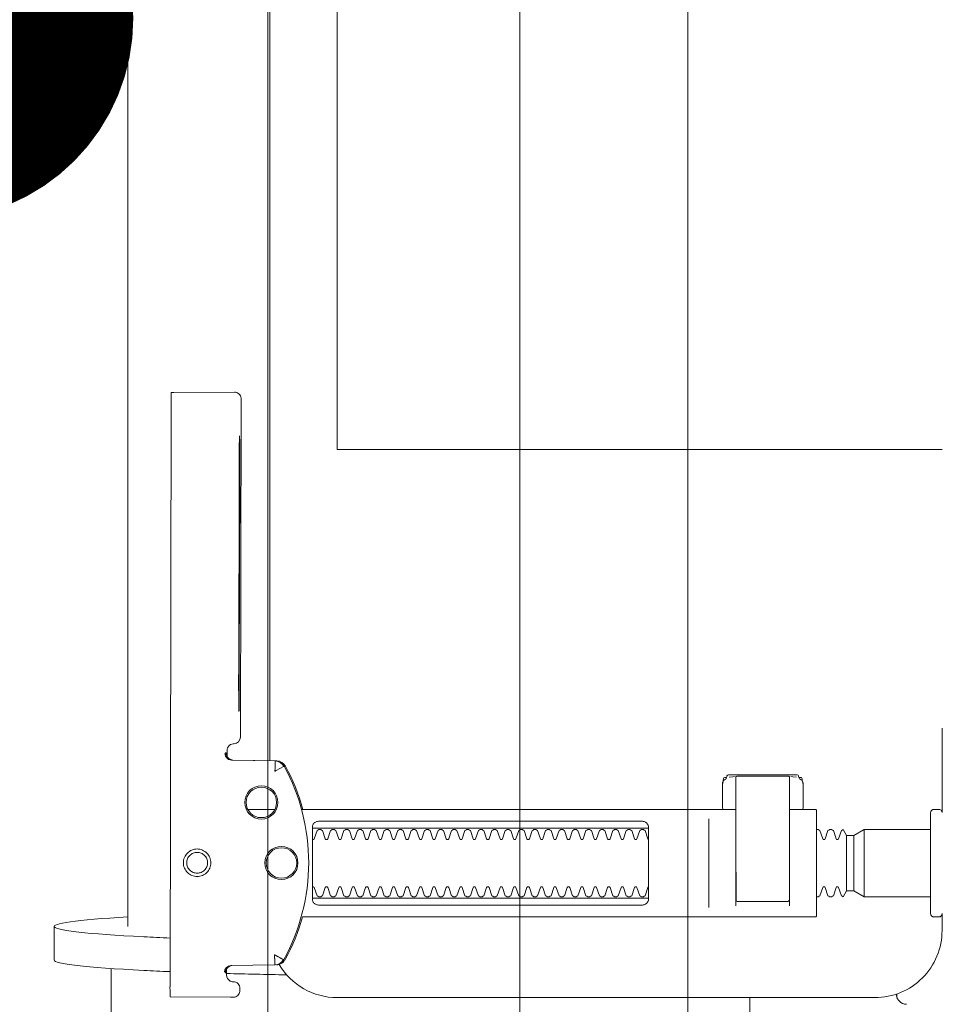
# Model space of a CAD drawing. Header units: millimetres. Extents: x -6792 to 22441, y -13430 to 4653.
# Tile 58 of 256: x -4151 to -4137, y -9941 to -9927. Entities that reach past the tile are written whole.
import ezdxf
from ezdxf import colors
from ezdxf.entities.mleader import LeaderData, LeaderLine
from ezdxf.math import Vec2, Vec3

# ---------------------------------------------------------------- set-up
doc = ezdxf.new("R2010")
doc.units = ezdxf.units.MM
doc.layers.add('_A_OCIEPLENIE_WNĘTRZA', color=7, linetype='BATTING', lineweight=0, true_color=0x595959)
doc.layers.add('_A_OPIS', color=253, linetype='Continuous', lineweight=9)
doc.layers.add('_A_ŚCIANY WEWNĘTRZNE', color=7, linetype='Continuous', lineweight=13)
doc.styles.get("Standard").update_dxf_attribs({"font": 'arial.ttf'})
doc.linetypes.add('BATTING', pattern='A,0.0001,-0.1,[134,ltypeshp.shx,S=0.1,R=0,X=-0.1,Y=0],-0.2,[134,ltypeshp.shx,S=0.1,R=180,X=0.1,Y=0],-0.1', length=0.4001)

# ---------------------------------------------------------------- blocks, each defined once
blk = doc.blocks.new('_Dot')
at = {"color": 0, "linetype": 'ByBlock', "lineweight": -2}
blk.add_line((-0.5, 0), (-1, 0), dxfattribs=at)
at = {"color": 0, "linetype": 'ByBlock', "const_width": 0.5}
blk.add_lwpolyline([(-0.25, 0, 1), (0.25, 0, 1)], format="xyb", close=True, dxfattribs=at)

msp = doc.modelspace()

# ---------------------------------------------------------------- linework, layer by layer
at = {"lineweight": 0}
for points in [[(-4147.009, -9911.99), (-4147.009, -9937.66)], [(-4137.009, -9933.03), (-4146.009, -9933.03), (-4146.009, -9911.99)], [(-4149.121, -9940.124), (-4149.121, -9925.637), (-4149.111, -9925.218), (-4149.082, -9924.799), (-4149.033, -9924.383), (-4148.965, -9923.969), (-4148.878, -9923.559), (-4148.771, -9923.153), (-4148.646, -9922.753), (-4148.502, -9922.359), (-4148.34, -9921.972), (-4148.161, -9921.593), (-4147.963, -9921.223), (-4147.749, -9920.863), (-4147.518, -9920.512), (-4147.271, -9920.173), (-4147.009, -9919.846)], [(-4148.495, -9941.022), (-4148.478, -9932.331)], [(-4147.467, -9933.378), (-4147.473, -9936.378)], [(-4147.464, -9936.378), (-4147.458, -9933.378)], [(-4146.906, -9937.662), (-4147.561, -9937.649), (-4147.577, -9937.648), (-4147.592, -9937.643), (-4147.606, -9937.637), (-4147.62, -9937.628), (-4147.632, -9937.618), (-4147.642, -9937.605), (-4147.649, -9937.591), (-4147.655, -9937.577), (-4147.663, -9937.531), (-4147.663, -9937.563), (-4147.663, -9937.578)], [(-4140.271, -9938.383), (-4140.277, -9938.35), (-4140.277, -9938.003), (-4140.276, -9937.992), (-4140.274, -9937.982), (-4140.266, -9937.972), (-4140.264, -9937.962), (-4140.264, -9937.945), (-4140.263, -9937.935), (-4140.261, -9937.924), (-4140.254, -9937.913), (-4140.241, -9937.908), (-4140.214, -9937.908), (-4140.212, -9937.894), (-4140.209, -9937.884), (-4140.203, -9937.876), (-4140.188, -9937.87), (-4139.164, -9937.87), (-4139.152, -9937.875), (-4139.144, -9937.884), (-4139.138, -9937.908), (-4139.112, -9937.908), (-4139.102, -9937.911), (-4139.094, -9937.918), (-4139.091, -9937.929), (-4139.089, -9937.945), (-4139.089, -9937.958), (-4139.087, -9937.972), (-4139.079, -9937.98), (-4139.077, -9937.99), (-4139.077, -9938.003), (-4139.077, -9938.35), (-4139.082, -9938.383)], [(-4140.276, -9938.012), (-4140.261, -9937.955), (-4140.217, -9937.921)], [(-4140.176, -9937.906), (-4140.122, -9937.897), (-4140.096, -9937.896)], [(-4139.257, -9937.896), (-4139.231, -9937.897), (-4139.177, -9937.906)], [(-4139.136, -9937.921), (-4139.092, -9937.955), (-4139.077, -9938.012)], [(-4147.338, -9938.383), (-4146.933, -9938.383)], [(-4146.538, -9938.383), (-4140.077, -9938.383)], [(-4140.477, -9938.525), (-4140.477, -9939.841)], [(-4140.077, -9939.816), (-4140.077, -9938.709), (-4140.077, -9938.55)], [(-4141.477, -9938.663), (-4146.277, -9938.663)], [(-4138.167, -9938.683), (-4138.167, -9939.683)], [(-4138.429, -9939.593), (-4138.429, -9938.773)], [(-4138.322, -9938.773), (-4138.322, -9939.593)], [(-4146.277, -9939.703), (-4141.477, -9939.703)], [(-4139.277, -9939.816), (-4139.277, -9939.733), (-4139.286, -9939.75), (-4139.297, -9939.753)], [(-4150.221, -9940.124), (-4150.221, -9940.624)], [(-4149.371, -9940.75), (-4149.371, -9942.122)], [(-4147.67, -9940.776), (-4147.67, -9940.791), (-4147.67, -9940.821), (-4147.661, -9940.776), (-4147.655, -9940.76), (-4147.646, -9940.746), (-4147.635, -9940.734), (-4147.622, -9940.723), (-4147.608, -9940.715), (-4147.592, -9940.709), (-4147.576, -9940.706)], [(-4139.871, -9941.183), (-4139.871, -9942.122)], [(-4137.679, -9941.184), (-4137.683, -9941.171), (-4137.685, -9941.159), (-4137.687, -9941.145), (-4137.688, -9941.131)]]:
    msp.add_lwpolyline(points, dxfattribs=at)
for points in [[(-4147.647, -9937.595), (-4147.647, -9937.507), (-4147.645, -9937.486), (-4147.638, -9937.466), (-4147.627, -9937.447), (-4147.613, -9937.432), (-4147.595, -9937.419), (-4147.576, -9937.411), (-4147.556, -9937.407, 0.002299), (-4147.544, -9937.407, 0.40455), (-4147.447, -9937.307), (-4147.437, -9932.328), (-4147.437, -9932.31), (-4147.437, -9932.294), (-4147.437, -9932.282), (-4147.438, -9932.266), (-4147.442, -9932.248), (-4147.448, -9932.231), (-4147.458, -9932.216), (-4147.471, -9932.203), (-4147.485, -9932.192), (-4147.502, -9932.184), (-4147.519, -9932.179), (-4147.537, -9932.178), (-4148.437, -9932.18), (-4148.476, -9932.181)], [(-4137.009, -9937.176), (-4137.009, -9938.431, 0.405519), (-4137.059, -9938.383), (-4137.129, -9938.383, 0.414214), (-4137.179, -9938.433), (-4137.179, -9939.933, 0.414214), (-4137.129, -9939.983), (-4137.059, -9939.983, 0.405519), (-4137.009, -9939.934), (-4137.009, -9940.183, -0.414214), (-4138.009, -9941.183), (-4146.009, -9941.183, -0.266001), (-4146.871, -9940.689)], [(-4147.685, -9940.806), (-4147.678, -9940.77), (-4147.658, -9940.738), (-4147.626, -9940.716), (-4147.59, -9940.706), (-4146.935, -9940.696), (-4146.929, -9940.696, 0.265347), (-4146.802, -9940.618, 0.125711), (-4146.432, -9939.18, 0.125711), (-4146.796, -9937.741, 0.26954), (-4146.925, -9937.662), (-4147.58, -9937.65), (-4147.602, -9937.647), (-4147.623, -9937.639), (-4147.642, -9937.627), (-4147.657, -9937.611), (-4147.669, -9937.592), (-4147.676, -9937.572), (-4147.679, -9937.551)], [(-4146.518, -9938.383), (-4146.542, -9938.3), (-4146.569, -9938.217), (-4146.598, -9938.135), (-4146.629, -9938.054), (-4146.662, -9937.974), (-4146.698, -9937.895), (-4146.736, -9937.818), (-4146.776, -9937.741), (-4146.777, -9937.74, 0.269546), (-4146.906, -9937.662)], [(-4140.057, -9939.753), (-4139.297, -9939.753), (-4140.057, -9939.753), (-4140.067, -9939.75), (-4140.074, -9939.742), (-4140.077, -9938.879), (-4140.077, -9937.908, -0.414214), (-4140.057, -9937.888), (-4139.297, -9937.888, -0.414214), (-4139.277, -9937.908), (-4139.277, -9939.726), (-4139.281, -9939.736), (-4139.297, -9939.742)], [(-4146.909, -9940.695), (-4146.891, -9940.694), (-4146.881, -9940.692), (-4146.871, -9940.689), (-4146.861, -9940.686), (-4146.85, -9940.681), (-4146.841, -9940.676), (-4146.832, -9940.671), (-4146.823, -9940.665), (-4146.815, -9940.658), (-4146.807, -9940.65), (-4146.8, -9940.643), (-4146.793, -9940.634), (-4146.788, -9940.626), (-4146.782, -9940.617), (-4146.742, -9940.541), (-4146.704, -9940.464), (-4146.668, -9940.386), (-4146.635, -9940.307), (-4146.603, -9940.227), (-4146.574, -9940.147), (-4146.548, -9940.065), (-4146.523, -9939.983), (-4138.897, -9939.983, 0.414214), (-4138.877, -9939.963), (-4138.877, -9938.728), (-4138.877, -9938.403, 0.414214), (-4138.897, -9938.383), (-4139.277, -9938.383)], [(-4146.377, -9938.83, 0.474594), (-4146.348, -9938.819), (-4146.307, -9938.697, 0.050055), (-4146.281, -9938.683), (-4146.252, -9938.683, 0.050055), (-4146.226, -9938.697), (-4146.185, -9938.819, 0.719897), (-4146.148, -9938.819), (-4146.107, -9938.697, 0.050055), (-4146.081, -9938.683), (-4146.052, -9938.683, 0.050055), (-4146.026, -9938.697), (-4145.985, -9938.819, 0.719897), (-4145.948, -9938.819), (-4145.907, -9938.697, 0.050055), (-4145.881, -9938.683), (-4145.852, -9938.683, 0.050055), (-4145.826, -9938.697), (-4145.785, -9938.819, 0.719897), (-4145.748, -9938.819), (-4145.707, -9938.697, 0.050055), (-4145.681, -9938.683), (-4145.652, -9938.683, 0.050055), (-4145.626, -9938.697), (-4145.585, -9938.819, 0.719897), (-4145.548, -9938.819), (-4145.507, -9938.697, 0.050055), (-4145.481, -9938.683), (-4145.452, -9938.683, 0.050055), (-4145.426, -9938.697), (-4145.385, -9938.819, 0.719897), (-4145.348, -9938.819), (-4145.307, -9938.697, 0.050055), (-4145.281, -9938.683), (-4145.252, -9938.683, 0.050055), (-4145.226, -9938.697), (-4145.185, -9938.819, 0.719897), (-4145.148, -9938.819), (-4145.107, -9938.697, 0.050055), (-4145.081, -9938.683), (-4145.052, -9938.683, 0.050055), (-4145.026, -9938.697), (-4144.985, -9938.819, 0.719897), (-4144.948, -9938.819), (-4144.907, -9938.697, 0.050055), (-4144.881, -9938.683), (-4144.852, -9938.683, 0.050055), (-4144.826, -9938.697), (-4144.785, -9938.819, 0.719897), (-4144.748, -9938.819), (-4144.707, -9938.697, 0.050055), (-4144.681, -9938.683), (-4144.652, -9938.683, 0.050055), (-4144.626, -9938.697), (-4144.585, -9938.819, 0.719897), (-4144.548, -9938.819), (-4144.507, -9938.697, 0.050055), (-4144.481, -9938.683), (-4144.452, -9938.683, 0.050055), (-4144.426, -9938.697), (-4144.385, -9938.819, 0.719897), (-4144.348, -9938.819), (-4144.307, -9938.697, 0.050055), (-4144.281, -9938.683), (-4144.252, -9938.683, 0.050055), (-4144.226, -9938.697), (-4144.185, -9938.819, 0.719897), (-4144.148, -9938.819), (-4144.107, -9938.697, 0.050055), (-4144.081, -9938.683), (-4144.052, -9938.683, 0.050055), (-4144.026, -9938.697), (-4143.985, -9938.819, 0.719897), (-4143.948, -9938.819), (-4143.907, -9938.697, 0.050055), (-4143.881, -9938.683), (-4143.852, -9938.683, 0.050055), (-4143.826, -9938.697), (-4143.785, -9938.819, 0.719897), (-4143.748, -9938.819), (-4143.707, -9938.697, 0.050055), (-4143.681, -9938.683), (-4143.652, -9938.683, 0.050055), (-4143.626, -9938.697), (-4143.585, -9938.819, 0.719897), (-4143.548, -9938.819), (-4143.507, -9938.697, 0.050055), (-4143.481, -9938.683), (-4143.452, -9938.683, 0.050055), (-4143.426, -9938.697), (-4143.385, -9938.819, 0.719897), (-4143.348, -9938.819), (-4143.307, -9938.697, 0.050055), (-4143.281, -9938.683), (-4143.252, -9938.683, 0.050055), (-4143.226, -9938.697), (-4143.185, -9938.819, 0.719897), (-4143.148, -9938.819), (-4143.107, -9938.697, 0.050055), (-4143.081, -9938.683), (-4143.052, -9938.683, 0.050055), (-4143.026, -9938.697), (-4142.985, -9938.819, 0.719897), (-4142.948, -9938.819), (-4142.907, -9938.697, 0.050055), (-4142.881, -9938.683), (-4142.852, -9938.683, 0.050055), (-4142.826, -9938.697), (-4142.785, -9938.819, 0.719897), (-4142.748, -9938.819), (-4142.707, -9938.697, 0.050055), (-4142.681, -9938.683), (-4142.652, -9938.683, 0.050055), (-4142.626, -9938.697), (-4142.585, -9938.819, 0.719897), (-4142.548, -9938.819), (-4142.507, -9938.697, 0.050055), (-4142.481, -9938.683), (-4142.452, -9938.683, 0.050055), (-4142.426, -9938.697), (-4142.385, -9938.819, 0.719897), (-4142.348, -9938.819), (-4142.307, -9938.697, 0.050055), (-4142.281, -9938.683), (-4142.252, -9938.683, 0.050055), (-4142.226, -9938.697), (-4142.185, -9938.819, 0.719897), (-4142.148, -9938.819), (-4142.107, -9938.697, 0.050055), (-4142.081, -9938.683), (-4142.052, -9938.683, 0.050055), (-4142.026, -9938.697), (-4141.985, -9938.819, 0.719897), (-4141.948, -9938.819), (-4141.907, -9938.697, 0.050055), (-4141.881, -9938.683), (-4141.852, -9938.683, 0.050055), (-4141.826, -9938.697), (-4141.785, -9938.819, 0.719897), (-4141.748, -9938.819), (-4141.707, -9938.697, 0.050055), (-4141.681, -9938.683), (-4141.652, -9938.683, 0.050055), (-4141.626, -9938.697), (-4141.585, -9938.819, 0.719897), (-4141.548, -9938.819), (-4141.507, -9938.697, 0.050055), (-4141.481, -9938.683), (-4141.452, -9938.683, 0.050055), (-4141.426, -9938.697), (-4141.385, -9938.819, 0.182836), (-4141.377, -9938.83)], [(-4138.877, -9938.683), (-4138.852, -9938.683, 0.050055), (-4138.826, -9938.697), (-4138.785, -9938.819, 0.719897), (-4138.748, -9938.819), (-4138.707, -9938.697, 0.050055), (-4138.681, -9938.683), (-4138.652, -9938.683, 0.050055), (-4138.626, -9938.697), (-4138.585, -9938.819, 0.719897), (-4138.548, -9938.819), (-4138.507, -9938.697, 0.050055), (-4138.481, -9938.683), (-4138.429, -9938.773), (-4138.322, -9938.773), (-4138.167, -9938.683), (-4137.179, -9938.683)], [(-4141.377, -9939.536, 0.182836), (-4141.385, -9939.547), (-4141.426, -9939.668, 0.050055), (-4141.452, -9939.683), (-4141.481, -9939.683, 0.050055), (-4141.507, -9939.668), (-4141.548, -9939.547, 0.719897), (-4141.585, -9939.547), (-4141.626, -9939.668, 0.050055), (-4141.652, -9939.683), (-4141.681, -9939.683, 0.050055), (-4141.707, -9939.668), (-4141.748, -9939.547, 0.719897), (-4141.785, -9939.547), (-4141.826, -9939.668, 0.050055), (-4141.852, -9939.683), (-4141.881, -9939.683, 0.050055), (-4141.907, -9939.668), (-4141.948, -9939.547, 0.719897), (-4141.985, -9939.547), (-4142.026, -9939.668, 0.050055), (-4142.052, -9939.683), (-4142.081, -9939.683, 0.050055), (-4142.107, -9939.668), (-4142.148, -9939.547, 0.719897), (-4142.185, -9939.547), (-4142.226, -9939.668, 0.050055), (-4142.252, -9939.683), (-4142.281, -9939.683, 0.050055), (-4142.307, -9939.668), (-4142.348, -9939.547, 0.719897), (-4142.385, -9939.547), (-4142.426, -9939.668, 0.050055), (-4142.452, -9939.683), (-4142.481, -9939.683, 0.050055), (-4142.507, -9939.668), (-4142.548, -9939.547, 0.719897), (-4142.585, -9939.547), (-4142.626, -9939.668, 0.050055), (-4142.652, -9939.683), (-4142.681, -9939.683, 0.050055), (-4142.707, -9939.668), (-4142.748, -9939.547, 0.719897), (-4142.785, -9939.547), (-4142.826, -9939.668, 0.050055), (-4142.852, -9939.683), (-4142.881, -9939.683, 0.050055), (-4142.907, -9939.668), (-4142.948, -9939.547, 0.719897), (-4142.985, -9939.547), (-4143.026, -9939.668, 0.050055), (-4143.052, -9939.683), (-4143.081, -9939.683, 0.050055), (-4143.107, -9939.668), (-4143.148, -9939.547, 0.719897), (-4143.185, -9939.547), (-4143.226, -9939.668, 0.050055), (-4143.252, -9939.683), (-4143.281, -9939.683, 0.050055), (-4143.307, -9939.668), (-4143.348, -9939.547, 0.719897), (-4143.385, -9939.547), (-4143.426, -9939.668, 0.050055), (-4143.452, -9939.683), (-4143.481, -9939.683, 0.050055), (-4143.507, -9939.668), (-4143.548, -9939.547, 0.719897), (-4143.585, -9939.547), (-4143.626, -9939.668, 0.050055), (-4143.652, -9939.683), (-4143.681, -9939.683, 0.050055), (-4143.707, -9939.668), (-4143.748, -9939.547, 0.719897), (-4143.785, -9939.547), (-4143.826, -9939.668, 0.050055), (-4143.852, -9939.683), (-4143.881, -9939.683, 0.050055), (-4143.907, -9939.668), (-4143.948, -9939.547, 0.719897), (-4143.985, -9939.547), (-4144.026, -9939.668, 0.050055), (-4144.052, -9939.683), (-4144.081, -9939.683, 0.050055), (-4144.107, -9939.668), (-4144.148, -9939.547, 0.719897), (-4144.185, -9939.547), (-4144.226, -9939.668, 0.050055), (-4144.252, -9939.683), (-4144.281, -9939.683, 0.050055), (-4144.307, -9939.668), (-4144.348, -9939.547, 0.719897), (-4144.385, -9939.547), (-4144.426, -9939.668, 0.050055), (-4144.452, -9939.683), (-4144.481, -9939.683, 0.050055), (-4144.507, -9939.668), (-4144.548, -9939.547, 0.719897), (-4144.585, -9939.547), (-4144.626, -9939.668, 0.050055), (-4144.652, -9939.683), (-4144.681, -9939.683, 0.050055), (-4144.707, -9939.668), (-4144.748, -9939.547, 0.719897), (-4144.785, -9939.547), (-4144.826, -9939.668, 0.050055), (-4144.852, -9939.683), (-4144.881, -9939.683, 0.050055), (-4144.907, -9939.668), (-4144.948, -9939.547, 0.719897), (-4144.985, -9939.547), (-4145.026, -9939.668, 0.050055), (-4145.052, -9939.683), (-4145.081, -9939.683, 0.050055), (-4145.107, -9939.668), (-4145.148, -9939.547, 0.719897), (-4145.185, -9939.547), (-4145.226, -9939.668, 0.050055), (-4145.252, -9939.683), (-4145.281, -9939.683, 0.050055), (-4145.307, -9939.668), (-4145.348, -9939.547, 0.719897), (-4145.385, -9939.547), (-4145.426, -9939.668, 0.050055), (-4145.452, -9939.683), (-4145.481, -9939.683, 0.050055), (-4145.507, -9939.668), (-4145.548, -9939.547, 0.719897), (-4145.585, -9939.547), (-4145.626, -9939.668, 0.050055), (-4145.652, -9939.683), (-4145.681, -9939.683, 0.050055), (-4145.707, -9939.668), (-4145.748, -9939.547, 0.719897), (-4145.785, -9939.547), (-4145.826, -9939.668, 0.050055), (-4145.852, -9939.683), (-4145.881, -9939.683, 0.050055), (-4145.907, -9939.668), (-4145.948, -9939.547, 0.719897), (-4145.985, -9939.547), (-4146.026, -9939.668, 0.050055), (-4146.052, -9939.683), (-4146.081, -9939.683, 0.050055), (-4146.107, -9939.668), (-4146.148, -9939.547, 0.719897), (-4146.185, -9939.547), (-4146.226, -9939.668, 0.050055), (-4146.252, -9939.683), (-4146.281, -9939.683, 0.050055), (-4146.307, -9939.668), (-4146.348, -9939.547, 0.474594), (-4146.377, -9939.536)], [(-4138.877, -9939.683), (-4138.852, -9939.683, -0.050055), (-4138.826, -9939.668), (-4138.785, -9939.547, -0.719897), (-4138.748, -9939.547), (-4138.707, -9939.668, -0.050055), (-4138.681, -9939.683), (-4138.652, -9939.683, -0.050055), (-4138.626, -9939.668), (-4138.585, -9939.547, -0.719897), (-4138.548, -9939.547), (-4138.507, -9939.668, -0.050055), (-4138.481, -9939.683), (-4138.429, -9939.593), (-4138.322, -9939.593), (-4138.167, -9939.683), (-4137.179, -9939.683)], [(-4147.654, -9940.759), (-4147.654, -9940.848, 0.282591), (-4147.599, -9940.936), (-4147.589, -9940.94), (-4147.579, -9940.944), (-4147.569, -9940.946), (-4147.554, -9940.947, -0.415352), (-4147.454, -9941.048)], [(-4148.494, -9941.172), (-4147.595, -9941.178, 0.009369), (-4147.552, -9941.176), (-4147.534, -9941.174), (-4147.518, -9941.169), (-4147.502, -9941.161), (-4147.488, -9941.151), (-4147.476, -9941.138), (-4147.467, -9941.123), (-4147.46, -9941.107), (-4147.456, -9941.09), (-4147.455, -9941.078), (-4147.454, -9941.063)], [(-4137.68, -9941.128, 0.170835), (-4137.675, -9941.194)], [(-4137.675, -9941.194, 0.091301), (-4137.644, -9941.238, 0.198909), (-4137.538, -9941.282)]]:
    msp.add_lwpolyline(points, format="xyb", dxfattribs=at)
for points in [[(-4146.93, -9937.663), (-4146.93, -9937.664), (-4146.93, -9937.668), (-4146.931, -9937.68), (-4146.933, -9937.786), (-4146.934, -9937.795), (-4146.934, -9937.799), (-4146.934, -9937.803), (-4146.935, -9937.806), (-4146.936, -9937.81), (-4146.934, -9937.813), (-4146.931, -9937.813), (-4146.928, -9937.81), (-4146.925, -9937.808), (-4146.922, -9937.806), (-4146.919, -9937.804), (-4146.915, -9937.802), (-4146.807, -9937.744), (-4146.804, -9937.742), (-4146.801, -9937.741, 0.269546)], [(-4146.807, -9940.618), (-4146.807, -9940.618), (-4146.806, -9940.618), (-4146.806, -9940.618), (-4146.806, -9940.618), (-4146.806, -9940.618), (-4146.806, -9940.618), (-4146.806, -9940.617), (-4146.806, -9940.617), (-4146.806, -9940.617), (-4146.806, -9940.617), (-4146.806, -9940.618), (-4146.806, -9940.618), (-4146.807, -9940.618), (-4146.807, -9940.618), (-4146.807, -9940.618), (-4146.807, -9940.618), (-4146.807, -9940.618), (-4146.807, -9940.618), (-4146.807, -9940.618), (-4146.807, -9940.618), (-4146.807, -9940.618), (-4146.808, -9940.618), (-4146.808, -9940.618), (-4146.808, -9940.618), (-4146.808, -9940.618), (-4146.809, -9940.617), (-4146.809, -9940.617), (-4146.809, -9940.617), (-4146.81, -9940.617), (-4146.81, -9940.617), (-4146.811, -9940.616), (-4146.811, -9940.616), (-4146.812, -9940.616), (-4146.812, -9940.616), (-4146.813, -9940.615), (-4146.813, -9940.615), (-4146.814, -9940.615), (-4146.814, -9940.614), (-4146.815, -9940.614), (-4146.816, -9940.614), (-4146.816, -9940.613), (-4146.817, -9940.613), (-4146.818, -9940.613), (-4146.819, -9940.612), (-4146.819, -9940.612), (-4146.82, -9940.611), (-4146.821, -9940.611), (-4146.822, -9940.611), (-4146.822, -9940.61), (-4146.823, -9940.61), (-4146.824, -9940.609), (-4146.825, -9940.609), (-4146.826, -9940.608), (-4146.827, -9940.608), (-4146.828, -9940.607), (-4146.829, -9940.607), (-4146.83, -9940.606), (-4146.831, -9940.606), (-4146.832, -9940.605), (-4146.833, -9940.604), (-4146.834, -9940.604), (-4146.835, -9940.603), (-4146.836, -9940.603), (-4146.837, -9940.602), (-4146.838, -9940.601), (-4146.84, -9940.601), (-4146.841, -9940.6), (-4146.842, -9940.6), (-4146.843, -9940.599), (-4146.844, -9940.598), (-4146.847, -9940.597), (-4146.85, -9940.595), (-4146.852, -9940.594), (-4146.855, -9940.593), (-4146.858, -9940.591), (-4146.861, -9940.589), (-4146.863, -9940.588), (-4146.882, -9940.578), (-4146.885, -9940.576), (-4146.892, -9940.573), (-4146.895, -9940.571), (-4146.898, -9940.569), (-4146.902, -9940.567), (-4146.905, -9940.565), (-4146.909, -9940.563), (-4146.912, -9940.561), (-4146.915, -9940.559), (-4146.917, -9940.558), (-4146.918, -9940.558), (-4146.919, -9940.557), (-4146.921, -9940.556), (-4146.922, -9940.556), (-4146.923, -9940.555), (-4146.924, -9940.555), (-4146.925, -9940.554), (-4146.925, -9940.554), (-4146.926, -9940.553), (-4146.926, -9940.553), (-4146.927, -9940.553), (-4146.927, -9940.553), (-4146.927, -9940.553), (-4146.928, -9940.553), (-4146.928, -9940.552), (-4146.929, -9940.552), (-4146.93, -9940.552), (-4146.93, -9940.551), (-4146.931, -9940.551), (-4146.931, -9940.551), (-4146.931, -9940.551), (-4146.932, -9940.55), (-4146.932, -9940.55), (-4146.933, -9940.55), (-4146.933, -9940.549), (-4146.934, -9940.548), (-4146.934, -9940.548), (-4146.934, -9940.547), (-4146.935, -9940.547), (-4146.935, -9940.547), (-4146.935, -9940.546), (-4146.936, -9940.546), (-4146.936, -9940.546), (-4146.937, -9940.546), (-4146.937, -9940.546), (-4146.938, -9940.546), (-4146.938, -9940.546), (-4146.939, -9940.546), (-4146.939, -9940.546), (-4146.939, -9940.546), (-4146.94, -9940.546), (-4146.94, -9940.547), (-4146.94, -9940.547), (-4146.94, -9940.547), (-4146.941, -9940.547), (-4146.941, -9940.548), (-4146.941, -9940.548), (-4146.941, -9940.548), (-4146.941, -9940.548), (-4146.941, -9940.548), (-4146.941, -9940.548), (-4146.941, -9940.549), (-4146.941, -9940.549), (-4146.941, -9940.549), (-4146.941, -9940.549), (-4146.941, -9940.549), (-4146.941, -9940.55), (-4146.941, -9940.55), (-4146.941, -9940.55), (-4146.941, -9940.55), (-4146.941, -9940.551), (-4146.941, -9940.551), (-4146.94, -9940.551), (-4146.94, -9940.552), (-4146.94, -9940.552), (-4146.94, -9940.553), (-4146.94, -9940.553), (-4146.939, -9940.553), (-4146.939, -9940.554), (-4146.939, -9940.554), (-4146.939, -9940.554), (-4146.939, -9940.555), (-4146.939, -9940.555), (-4146.939, -9940.556), (-4146.939, -9940.556), (-4146.939, -9940.556), (-4146.939, -9940.557), (-4146.939, -9940.557), (-4146.939, -9940.558), (-4146.939, -9940.558), (-4146.939, -9940.559), (-4146.939, -9940.559), (-4146.939, -9940.559), (-4146.939, -9940.56), (-4146.939, -9940.56), (-4146.939, -9940.56), (-4146.939, -9940.561), (-4146.939, -9940.561), (-4146.939, -9940.561), (-4146.939, -9940.561), (-4146.939, -9940.561), (-4146.939, -9940.562), (-4146.939, -9940.562), (-4146.939, -9940.562), (-4146.939, -9940.563), (-4146.939, -9940.563), (-4146.939, -9940.564), (-4146.939, -9940.564), (-4146.939, -9940.565), (-4146.939, -9940.566), (-4146.939, -9940.566), (-4146.939, -9940.567), (-4146.939, -9940.568), (-4146.939, -9940.568), (-4146.939, -9940.569), (-4146.939, -9940.57), (-4146.939, -9940.571), (-4146.939, -9940.571), (-4146.939, -9940.572), (-4146.939, -9940.573), (-4146.939, -9940.574), (-4146.939, -9940.575), (-4146.939, -9940.58), (-4146.939, -9940.581), (-4146.939, -9940.582), (-4146.939, -9940.583), (-4146.939, -9940.584), (-4146.939, -9940.585), (-4146.939, -9940.586), (-4146.939, -9940.587), (-4146.939, -9940.589), (-4146.939, -9940.59), (-4146.939, -9940.591), (-4146.939, -9940.592), (-4146.939, -9940.593), (-4146.939, -9940.595), (-4146.939, -9940.599), (-4146.938, -9940.602), (-4146.938, -9940.604), (-4146.938, -9940.607), (-4146.938, -9940.609), (-4146.938, -9940.611), (-4146.938, -9940.614), (-4146.938, -9940.616), (-4146.938, -9940.618), (-4146.938, -9940.621), (-4146.938, -9940.638), (-4146.938, -9940.64), (-4146.938, -9940.642), (-4146.938, -9940.644), (-4146.938, -9940.646), (-4146.938, -9940.647), (-4146.938, -9940.648), (-4146.938, -9940.649), (-4146.937, -9940.65), (-4146.937, -9940.651), (-4146.937, -9940.652), (-4146.937, -9940.653), (-4146.937, -9940.654), (-4146.937, -9940.655), (-4146.937, -9940.656), (-4146.937, -9940.656), (-4146.937, -9940.657), (-4146.937, -9940.658), (-4146.937, -9940.659), (-4146.937, -9940.66), (-4146.937, -9940.661), (-4146.937, -9940.662), (-4146.937, -9940.662), (-4146.937, -9940.663), (-4146.937, -9940.664), (-4146.937, -9940.665), (-4146.937, -9940.666), (-4146.937, -9940.666), (-4146.937, -9940.667), (-4146.937, -9940.668), (-4146.937, -9940.669), (-4146.937, -9940.67), (-4146.937, -9940.67), (-4146.937, -9940.671), (-4146.937, -9940.672), (-4146.937, -9940.672), (-4146.937, -9940.673), (-4146.937, -9940.674), (-4146.937, -9940.675), (-4146.937, -9940.675), (-4146.937, -9940.676), (-4146.937, -9940.677), (-4146.937, -9940.677), (-4146.937, -9940.678), (-4146.937, -9940.678), (-4146.937, -9940.679), (-4146.937, -9940.68), (-4146.937, -9940.681), (-4146.937, -9940.682), (-4146.937, -9940.682), (-4146.937, -9940.683), (-4146.937, -9940.684), (-4146.937, -9940.684), (-4146.936, -9940.685), (-4146.936, -9940.685), (-4146.936, -9940.686), (-4146.936, -9940.686), (-4146.936, -9940.687), (-4146.936, -9940.687), (-4146.936, -9940.687), (-4146.936, -9940.688), (-4146.936, -9940.688), (-4146.936, -9940.689), (-4146.936, -9940.689), (-4146.936, -9940.69), (-4146.936, -9940.69), (-4146.936, -9940.69), (-4146.936, -9940.691), (-4146.936, -9940.691), (-4146.936, -9940.691), (-4146.936, -9940.692), (-4146.936, -9940.692), (-4146.936, -9940.692), (-4146.936, -9940.693), (-4146.936, -9940.693), (-4146.936, -9940.693), (-4146.936, -9940.693), (-4146.936, -9940.694), (-4146.936, -9940.694), (-4146.936, -9940.694), (-4146.936, -9940.694), (-4146.936, -9940.694), (-4146.936, -9940.695), (-4146.936, -9940.695), (-4146.936, -9940.695), (-4146.936, -9940.695), (-4146.936, -9940.695), (-4146.936, -9940.695), (-4146.936, -9940.695), (-4146.936, -9940.696), (-4146.936, -9940.696), (-4146.936, -9940.696), (-4146.936, -9940.696), (-4146.936, -9940.696), (-4146.936, -9940.696), (-4146.936, -9940.696), (-4146.936, -9940.696), (-4146.936, -9940.696), (-4146.936, -9940.696), (-4146.936, -9940.696), (-4146.936, -9940.696), (-4146.936, -9940.696), (-4146.936, -9940.696), (-4146.936, -9940.696), (-4146.936, -9940.696), (-4146.937, -9940.696), (-4146.937, -9940.696), (-4146.937, -9940.696), (-4146.937, -9940.696), (-4146.937, -9940.696), (-4146.937, -9940.696), (-4146.937, -9940.696), (-4146.937, -9940.696), (-4146.937, -9940.696), (-4146.937, -9940.696), (-4146.936, -9940.696), (-4146.936, -9940.696), (-4146.936, -9940.696), (-4146.936, -9940.696), (-4146.936, -9940.696, 0.269547)]]:
    msp.add_lwpolyline(points, format="xyb", close=True, dxfattribs=at)
for points in [[(-4146.377, -9938.654), (-4146.376, -9938.645), (-4146.375, -9938.637), (-4146.374, -9938.628), (-4146.371, -9938.619), (-4146.368, -9938.611), (-4146.364, -9938.603), (-4146.359, -9938.596), (-4146.353, -9938.589), (-4146.347, -9938.583), (-4146.339, -9938.577), (-4146.331, -9938.572), (-4146.321, -9938.567), (-4146.311, -9938.563), (-4146.299, -9938.561), (-4146.288, -9938.559), (-4146.277, -9938.559), (-4141.477, -9938.559), (-4141.465, -9938.559), (-4141.454, -9938.561), (-4141.442, -9938.563), (-4141.432, -9938.567), (-4141.422, -9938.572), (-4141.414, -9938.577), (-4141.406, -9938.583), (-4141.4, -9938.589), (-4141.394, -9938.596), (-4141.389, -9938.603), (-4141.385, -9938.611), (-4141.382, -9938.619), (-4141.379, -9938.628), (-4141.378, -9938.637), (-4141.377, -9938.645), (-4141.377, -9938.654), (-4141.377, -9939.712), (-4141.377, -9939.721), (-4141.378, -9939.729), (-4141.379, -9939.738), (-4141.382, -9939.747), (-4141.385, -9939.755), (-4141.389, -9939.763), (-4141.394, -9939.77), (-4141.4, -9939.777), (-4141.406, -9939.783), (-4141.414, -9939.789), (-4141.422, -9939.794), (-4141.432, -9939.799), (-4141.442, -9939.803), (-4141.454, -9939.805), (-4141.465, -9939.807), (-4141.477, -9939.808), (-4146.277, -9939.808), (-4146.288, -9939.807), (-4146.299, -9939.805), (-4146.311, -9939.803), (-4146.321, -9939.799), (-4146.331, -9939.794), (-4146.339, -9939.789), (-4146.347, -9939.783), (-4146.353, -9939.777), (-4146.359, -9939.77), (-4146.364, -9939.763), (-4146.368, -9939.755), (-4146.371, -9939.747), (-4146.374, -9939.738), (-4146.375, -9939.729), (-4146.376, -9939.721), (-4146.377, -9939.712)], [(-4148.296, -9939.177), (-4148.295, -9939.157), (-4148.292, -9939.137), (-4148.288, -9939.117), (-4148.281, -9939.098), (-4148.272, -9939.08), (-4148.262, -9939.063), (-4148.25, -9939.047), (-4148.236, -9939.032), (-4148.221, -9939.019), (-4148.205, -9939.007), (-4148.188, -9938.996), (-4148.17, -9938.988), (-4148.151, -9938.981), (-4148.131, -9938.976), (-4148.111, -9938.973), (-4148.091, -9938.972), (-4148.071, -9938.973), (-4148.051, -9938.976), (-4148.032, -9938.981), (-4148.013, -9938.988), (-4147.995, -9938.997), (-4147.978, -9939.007), (-4147.962, -9939.019), (-4147.947, -9939.033), (-4147.933, -9939.048), (-4147.921, -9939.064), (-4147.911, -9939.081), (-4147.902, -9939.099), (-4147.896, -9939.118), (-4147.891, -9939.138), (-4147.888, -9939.158), (-4147.887, -9939.178), (-4147.888, -9939.198), (-4147.891, -9939.218), (-4147.896, -9939.237), (-4147.903, -9939.256), (-4147.911, -9939.274), (-4147.922, -9939.291), (-4147.934, -9939.307), (-4147.947, -9939.322), (-4147.962, -9939.336), (-4147.978, -9939.348), (-4147.996, -9939.358), (-4148.014, -9939.367), (-4148.033, -9939.373), (-4148.052, -9939.378), (-4148.072, -9939.381), (-4148.092, -9939.382), (-4148.112, -9939.381), (-4148.132, -9939.378), (-4148.152, -9939.373), (-4148.17, -9939.366), (-4148.189, -9939.358), (-4148.206, -9939.347), (-4148.222, -9939.335), (-4148.237, -9939.322), (-4148.25, -9939.307), (-4148.262, -9939.291), (-4148.272, -9939.273), (-4148.281, -9939.255), (-4148.288, -9939.236), (-4148.293, -9939.217), (-4148.296, -9939.197)], [(-4148.246, -9939.177), (-4148.245, -9939.162), (-4148.243, -9939.147), (-4148.239, -9939.132), (-4148.234, -9939.118), (-4148.228, -9939.104), (-4148.22, -9939.091), (-4148.211, -9939.079), (-4148.2, -9939.067), (-4148.189, -9939.057), (-4148.177, -9939.048), (-4148.164, -9939.04), (-4148.15, -9939.034), (-4148.136, -9939.029), (-4148.121, -9939.025), (-4148.106, -9939.023), (-4148.091, -9939.022), (-4148.076, -9939.023), (-4148.061, -9939.025), (-4148.046, -9939.029), (-4148.031, -9939.034), (-4148.018, -9939.041), (-4148.005, -9939.049), (-4147.992, -9939.058), (-4147.981, -9939.068), (-4147.971, -9939.079), (-4147.962, -9939.091), (-4147.954, -9939.104), (-4147.948, -9939.118), (-4147.943, -9939.133), (-4147.939, -9939.147), (-4147.937, -9939.162), (-4147.936, -9939.178), (-4147.937, -9939.193), (-4147.939, -9939.208), (-4147.943, -9939.222), (-4147.948, -9939.237), (-4147.955, -9939.251), (-4147.962, -9939.264), (-4147.971, -9939.276), (-4147.982, -9939.287), (-4147.993, -9939.297), (-4148.005, -9939.306), (-4148.018, -9939.314), (-4148.032, -9939.321), (-4148.046, -9939.326), (-4148.061, -9939.329), (-4148.076, -9939.332), (-4148.091, -9939.332), (-4148.107, -9939.331), (-4148.122, -9939.329), (-4148.136, -9939.325), (-4148.151, -9939.32), (-4148.164, -9939.314), (-4148.177, -9939.306), (-4148.19, -9939.297), (-4148.201, -9939.287), (-4148.211, -9939.275), (-4148.22, -9939.263), (-4148.228, -9939.25), (-4148.234, -9939.236), (-4148.239, -9939.222), (-4148.243, -9939.207), (-4148.245, -9939.192)]]:
    msp.add_lwpolyline(points, close=True, dxfattribs=at)
for centre, radius in [((-4147.136, -9938.279), 0.247), ((-4147.136, -9938.279), 0.227), ((-4146.838, -9939.18), 0.247), ((-4146.837, -9939.18), 0.227)]:
    msp.add_circle(centre, radius, dxfattribs=at)
for centre, major_axis, ratio, start_param, end_param in [((-4148.476, -9932.331), (0, -0.15), 0.008726, 3.141878, 4.712682), ((-4147.462, -9933.378), (0.001, 0.55), 0.008726, 4.712678, 7.854271), ((-4147.469, -9936.378), (0.001, 0.55), 0.008726, 1.571085, 4.712678), ((-4146.277, -9938.663), (0.1, 0), 0.000289, 1.570796, 3.141593), ((-4141.477, -9938.663), (0.1, 0), 0.000289, 0, 1.570796), ((-4146.277, -9939.703), (-0.1, 0), 0.000289, 4.712389, 6.283185), ((-4141.477, -9939.703), (0.1, 0), 0.000289, 0, 1.570796), ((-4144.621, -9940.124), (-5.6, 0), 0.04256, 5.645661, 6.988802), ((-4144.621, -9940.124), (-5.6, 0), 0.04256, 0.705617, 0.807212), ((-4144.621, -9940.624), (-5.6, 0), 0.04256, 0, 0.705617), ((-4144.621, -9940.624), (-5.6, 0), 0.04256, 0.705617, 0.806963), ((-4144.621, -9940.624), (-5.6, 0), 0.04256, 0.998527, 1.179108), ((-4148.494, -9941.022), (0, -0.15), 0.008726, 4.712674, 6.283151), ((-4147.455, -9941.027), (-0.0001, -0.0501), 0.008726, 0.786107, 1.14947)]:
    msp.add_ellipse(centre, major_axis=major_axis, ratio=ratio, start_param=start_param, end_param=end_param, dxfattribs=at)
for centre, major_axis, ratio, start_param, end_param in [((-4147.747, -9937.507), (0.1, -0.0002), 0.000289, 6.274459, 6.283185), ((-4147.754, -9940.847), (0.1, -0.0002), 0.000289, 6.274459, 6.283185), ((-4147.554, -9941.047), (0.1, -0.0006), 0.408573, 0, 0.00956), ((-4147.554, -9941.062), (0.1, -0.0011), 0.706875, 0, 0.012337)]:
    msp.add_ellipse(centre, major_axis=major_axis, ratio=ratio, start_param=start_param, end_param=end_param)
at = {"layer": '_A_OCIEPLENIE_WNĘTRZA', "ltscale": 8}
msp.add_lwpolyline([(-4293.291, -10121.618), (-4147.041, -10121.618), (-4147.041, -9921.618), (-4310.575, -9921.618)], dxfattribs=at)
at = {"layer": '_A_ŚCIANY WEWNĘTRZNE', "color": 251, "linetype": 'Continuous'}
for points in [[(-4140.791, -9911.99), (-4140.791, -10081.433), (-4127.046, -10081.433)], [(-4158.291, -9917.868), (-4143.291, -9917.868), (-4143.291, -10125.368), (-4293.291, -10125.368)]]:
    msp.add_lwpolyline(points, dxfattribs=at)

# ---------------------------------------------------------------- leaders
at = {"layer": '_A_OPIS', "linetype": 'ByBlock'}
ml = msp.add_multileader_mtext('Standard', dxfattribs=at)
ml.set_content('S2', color=256)
ml.set_leader_properties(color=256, linetype='ByLayer', lineweight=-1)
ml.set_arrow_properties(name='DOT')
ml.build(insert=Vec2(0, 0))
ml.multileader.update_dxf_attribs({"text_left_attachment_type": 6, "text_right_attachment_type": 6, "dogleg_length": 3, "arrow_head_size": 6})
ctx = ml.context
ctx.base_point, ctx.char_height, ctx.arrow_head_size, ctx.plane_origin = Vec3(-4182.259, -9944.764), 10, 6, Vec3(-4152.041, -9926.618)
ctx.left_attachment, ctx.right_attachment, ctx.text_align_type = 6, 6, 2
notes = []
notes.append((ctx, [(1, (1, 1, 0), (-4157.522, -9944.764), (-1, 0), 5.014, [(0, [(-4152.041, -9926.618)], 0, [])])]))
ctx.mtext.insert, ctx.mtext.alignment, ctx.mtext.line_spacing_factor, ctx.mtext.flow_direction = Vec3(-4164.536, -9932.764), 3, 1.2, 5
for ctx, leaders in notes:
    for number, flags, end, landing, length, lines in leaders:
        leader = LeaderData()
        leader.index, (leader.has_last_leader_line, leader.has_dogleg_vector, leader.attachment_direction) = number, flags
        leader.last_leader_point, leader.dogleg_vector, leader.dogleg_length = Vec3(end), Vec3(landing), length
        for number, points, colour, breaks in lines:
            line = LeaderLine()
            line.index, line.vertices, line.color, line.breaks = number, Vec3.list(points), colors.encode_raw_color(colour), breaks
            leader.lines.append(line)
        ctx.leaders.append(leader)

doc.saveas('drawing.dxf')
